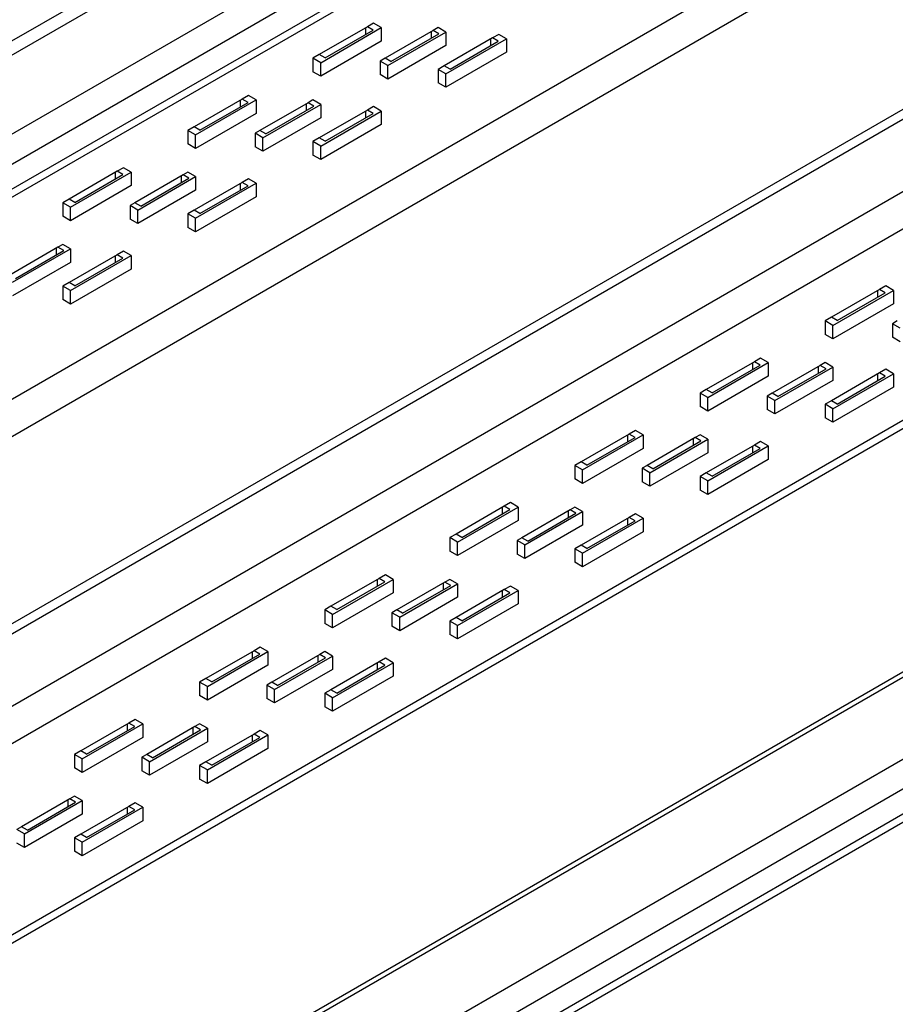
# Model space of a CAD drawing. Header units: inches. Extents: x 0.5 to 17.5, y 0.4 to 10.7.
# Tile 4 of 10: x 9.4 to 11.5, y 4.2 to 6.6. Entities that reach past the tile are written whole.
import ezdxf

# ---------------------------------------------------------------- set-up
doc = ezdxf.new("R2010")
doc.units = ezdxf.units.IN
doc.header["$MEASUREMENT"] = 0

msp = doc.modelspace()

# ---------------------------------------------------------------- linework, layer by layer
at = {"color": 7, "linetype": 'Continuous', "lineweight": 25}
for p, q in [((14.23938145, 9.38026359), (7.16831387, 5.29822287)), ((14.24403053, 9.34744154), (7.18097751, 5.2700278)), ((14.24403053, 9.15405438), (7.30377286, 5.14752872)), ((14.24403053, 9.08013387), (7.33013774, 5.08882851)), ((14.24403053, 9.01952643), (7.33013774, 5.02822107)), ((7.31839907, 5.00227642), (14.24403053, 9.00035829)), ((14.23938145, 8.50187485), (7.16831387, 4.41983423)), ((14.24403053, 8.41364951), (7.197131, 4.34556094)), ((14.24403053, 7.95529483), (7.197131, 3.8872063)), ((14.23938145, 7.9274387), (7.16831387, 3.84539818)), ((14.23938145, 7.75068199), (7.16831387, 3.66864147)), ((14.24403053, 7.66165044), (7.197131, 3.59356191)), ((14.24403053, 7.1934511), (7.197131, 3.12536234)), ((14.24403053, 7.1731429), (7.17311275, 3.09118901)), ((10.24804935, 6.60759089), (10.13019822, 6.53955692)), ((10.13373373, 6.51982706), (10.2822262, 6.6055499)), ((10.26337002, 6.61643532), (10.24804935, 6.60759089)), ((10.26219147, 6.59942683), (10.24804935, 6.60759089)), ((10.2822262, 6.6055499), (10.26337002, 6.61643532)), ((10.2822262, 6.6055499), (10.2822262, 6.57248741)), ((10.4212905, 6.60553333), (10.40936258, 6.59864745)), ((10.4401467, 6.59464785), (10.4212905, 6.60553333)), ((10.14434035, 6.53139281), (10.26219147, 6.59942683)), ((10.24333529, 6.60486957), (10.24333529, 6.58854141)), ((10.40936258, 6.59864745), (10.29151146, 6.53061344)), ((10.29843972, 6.51284214), (10.4401467, 6.59464785)), ((10.30565358, 6.52244938), (10.42350473, 6.5904834)), ((10.40464855, 6.59592609), (10.40464855, 6.57959792)), ((10.42350473, 6.5904834), (10.40936258, 6.59864745)), ((10.4401467, 6.59464785), (10.4401467, 6.56158536)), ((10.56978294, 6.58918854), (10.5544623, 6.58034415)), ((10.58863912, 6.57830312), (10.56978294, 6.58918854)), ((14.24403053, 6.57760963), (7.17311275, 2.49565569)), ((14.24403053, 6.56466728), (7.17770082, 2.48536177)), ((10.2822262, 6.57248741), (10.13373373, 6.48676457)), ((10.4401467, 6.56158536), (10.29843972, 6.47977965)), ((10.5544623, 6.58034415), (10.43661115, 6.51231014)), ((10.4401467, 6.49258028), (10.58863912, 6.57830312)), ((10.45075329, 6.50414603), (10.56860442, 6.57218005)), ((10.54974824, 6.57762279), (10.54974824, 6.56129462)), ((10.56860442, 6.57218005), (10.5544623, 6.58034415)), ((10.58863912, 6.57830312), (10.58863912, 6.54524063)), ((10.13019822, 6.53955692), (10.11487755, 6.53071248)), ((10.14434035, 6.53139281), (10.13019822, 6.53955692)), ((10.58863912, 6.54524063), (10.4401467, 6.45951779)), ((10.11487755, 6.53071248), (10.11487755, 6.49764999)), ((10.13373373, 6.51982706), (10.11487755, 6.53071248)), ((10.13373373, 6.48676457), (10.13373373, 6.51982706)), ((10.29151146, 6.53061344), (10.27958354, 6.52372761)), ((10.27958354, 6.52372761), (10.27958354, 6.49066512)), ((10.29843972, 6.51284214), (10.27958354, 6.52372761)), ((10.30565358, 6.52244938), (10.29151146, 6.53061344)), ((10.29843972, 6.47977965), (10.29843972, 6.51284214)), ((10.43661115, 6.51231014), (10.4212905, 6.5034657)), ((10.45075329, 6.50414603), (10.43661115, 6.51231014)), ((10.13373373, 6.48676457), (10.11487755, 6.49764999)), ((10.29843972, 6.47977965), (10.27958354, 6.49066512)), ((10.4212905, 6.5034657), (10.4212905, 6.47040321)), ((10.4401467, 6.49258028), (10.4212905, 6.5034657)), ((10.4401467, 6.45951779), (10.4401467, 6.49258028)), ((10.4401467, 6.45951779), (10.4212905, 6.47040321)), ((9.95695707, 6.43954691), (9.94163645, 6.43070247)), ((9.97581325, 6.42866148), (9.95695707, 6.43954691)), ((9.94163645, 6.43070247), (9.82378527, 6.36266845)), ((9.82732078, 6.34293859), (9.97581325, 6.42866148)), ((9.8379274, 6.35450439), (9.95577857, 6.42253841)), ((9.93692234, 6.4279811), (9.93692234, 6.41165294)), ((9.95577857, 6.42253841), (9.94163645, 6.43070247)), ((9.97581325, 6.42866148), (9.97581325, 6.39559894)), ((10.10294963, 6.42175904), (9.98509851, 6.35372502)), ((9.99202677, 6.33595372), (10.13373373, 6.41775943)), ((9.99924063, 6.34556096), (10.1170918, 6.41359493)), ((10.09823562, 6.41903767), (10.09823562, 6.40270955)), ((10.11487755, 6.42864486), (10.10294963, 6.42175904)), ((10.1170918, 6.41359493), (10.10294963, 6.42175904)), ((10.13373373, 6.41775943), (10.11487755, 6.42864486)), ((10.13373373, 6.41775943), (10.13373373, 6.38469694)), ((9.97581325, 6.39559894), (9.82732078, 6.3098761)), ((10.24804935, 6.40345569), (10.13019822, 6.33542172)), ((10.13373373, 6.31569186), (10.2822262, 6.4014147)), ((10.14434035, 6.32725766), (10.26219147, 6.39529163)), ((10.24333529, 6.40073437), (10.24333529, 6.38440616)), ((10.26337002, 6.41230012), (10.24804935, 6.40345569)), ((10.26219147, 6.39529163), (10.24804935, 6.40345569)), ((10.2822262, 6.4014147), (10.26337002, 6.41230012)), ((10.2822262, 6.4014147), (10.2822262, 6.36835221)), ((10.13373373, 6.38469694), (9.99202677, 6.30289123)), ((10.2822262, 6.36835221), (10.13373373, 6.28262937)), ((14.24403053, 6.36392244), (7.30413972, 2.35760875)), ((9.82378527, 6.36266845), (9.80846465, 6.35382406)), ((9.80846465, 6.35382406), (9.80846465, 6.32076158)), ((9.82732078, 6.34293859), (9.80846465, 6.35382406)), ((9.8379274, 6.35450439), (9.82378527, 6.36266845)), ((9.82732078, 6.3098761), (9.82732078, 6.34293859)), ((9.98509851, 6.35372502), (9.97317059, 6.34683919)), ((9.97317059, 6.34683919), (9.97317059, 6.31377671)), ((9.99202677, 6.33595372), (9.97317059, 6.34683919)), ((9.99924063, 6.34556096), (9.98509851, 6.35372502)), ((9.82732078, 6.3098761), (9.80846465, 6.32076158)), ((9.99202677, 6.30289123), (9.99202677, 6.33595372)), ((10.13019822, 6.33542172), (10.11487755, 6.32657723)), ((10.11487755, 6.32657723), (10.11487755, 6.29351474)), ((10.13373373, 6.31569186), (10.11487755, 6.32657723)), ((10.14434035, 6.32725766), (10.13019822, 6.33542172)), ((9.99202677, 6.30289123), (9.97317059, 6.31377671)), ((10.13373373, 6.28262937), (10.11487755, 6.29351474)), ((10.13373373, 6.28262937), (10.13373373, 6.31569186)), ((14.24403053, 6.29058203), (7.33013774, 2.29927638)), ((9.6352235, 6.2538141), (9.51737233, 6.18578003)), ((9.52090783, 6.16605017), (9.66940035, 6.25177301)), ((9.53151445, 6.17761598), (9.64936562, 6.24564995)), ((9.63050939, 6.25109268), (9.63050939, 6.23476457)), ((9.65054412, 6.26265849), (9.6352235, 6.2538141)), ((9.64936562, 6.24564995), (9.6352235, 6.2538141)), ((9.66940035, 6.25177301), (9.65054412, 6.26265849)), ((9.66940035, 6.25177301), (9.66940035, 6.21871052)), ((9.79653668, 6.24487057), (9.67868561, 6.1768366)), ((9.80846465, 6.25175649), (9.79653668, 6.24487057)), ((9.8106788, 6.23670651), (9.79653668, 6.24487057)), ((9.82732078, 6.24087101), (9.80846465, 6.25175649)), ((14.24403053, 6.22938284), (7.33013774, 2.23807719)), ((9.68561387, 6.1590653), (9.82732078, 6.24087101)), ((9.69282773, 6.16867254), (9.8106788, 6.23670651)), ((9.79182268, 6.24214925), (9.79182268, 6.22582113)), ((9.94163645, 6.22656727), (9.82378527, 6.1585333)), ((9.82732078, 6.24087101), (9.82732078, 6.20780852)), ((9.82732078, 6.13880344), (9.97581325, 6.22452628)), ((9.93692234, 6.22384595), (9.93692234, 6.20751774)), ((9.95695707, 6.23541165), (9.94163645, 6.22656727)), ((9.95577857, 6.21840321), (9.94163645, 6.22656727)), ((9.97581325, 6.22452628), (9.95695707, 6.23541165)), ((9.97581325, 6.22452628), (9.97581325, 6.19146379)), ((7.31839907, 2.21213275), (14.24403053, 6.21021461)), ((9.66940035, 6.21871052), (9.52090783, 6.13298768)), ((9.82732078, 6.20780852), (9.68561387, 6.12600281)), ((9.8379274, 6.15036914), (9.95577857, 6.21840321)), ((9.51737233, 6.18578003), (9.5020517, 6.17693565)), ((9.5020517, 6.17693565), (9.5020517, 6.14387316)), ((9.52090783, 6.16605017), (9.5020517, 6.17693565)), ((9.53151445, 6.17761598), (9.51737233, 6.18578003)), ((9.67868561, 6.1768366), (9.66675764, 6.16995078)), ((9.69282773, 6.16867254), (9.67868561, 6.1768366)), ((9.97581325, 6.19146379), (9.82732078, 6.10574095)), ((9.52090783, 6.13298768), (9.52090783, 6.16605017)), ((9.66675764, 6.16995078), (9.66675764, 6.13688829)), ((9.68561387, 6.1590653), (9.66675764, 6.16995078)), ((9.68561387, 6.12600281), (9.68561387, 6.1590653)), ((9.82378527, 6.1585333), (9.80846465, 6.14968881)), ((9.80846465, 6.14968881), (9.80846465, 6.11662632)), ((9.82732078, 6.13880344), (9.80846465, 6.14968881)), ((9.8379274, 6.15036914), (9.82378527, 6.1585333)), ((9.52090783, 6.13298768), (9.5020517, 6.14387316)), ((9.68561387, 6.12600281), (9.66675764, 6.13688829)), ((9.82732078, 6.10574095), (9.82732078, 6.13880344)), ((9.82732078, 6.10574095), (9.80846465, 6.11662632)), ((9.5020517, 6.07486807), (9.49012373, 6.06798215)), ((9.52090783, 6.0639826), (9.5020517, 6.07486807)), ((9.49012373, 6.06798215), (9.37227266, 5.99994818)), ((9.37920092, 5.98217688), (9.52090783, 6.0639826)), ((9.38641478, 5.99178412), (9.50426595, 6.05981809)), ((9.48540973, 6.06526083), (9.48540973, 6.04893262)), ((9.50426595, 6.05981809), (9.49012373, 6.06798215)), ((9.52090783, 6.0639826), (9.52090783, 6.03092011)), ((9.65054412, 6.05852324), (9.6352235, 6.04967885)), ((9.66940035, 6.04763786), (9.65054412, 6.05852324)), ((9.52090783, 6.03092011), (9.37920092, 5.94911439)), ((9.6352235, 6.04967885), (9.51737233, 5.98164488)), ((9.52090783, 5.96191502), (9.66940035, 6.04763786)), ((9.53151445, 5.97348073), (9.64936562, 6.04151479)), ((9.63050939, 6.04695753), (9.63050939, 6.03062932)), ((9.64936562, 6.04151479), (9.6352235, 6.04967885)), ((9.66940035, 6.04763786), (9.66940035, 6.01457537)), ((9.66940035, 6.01457537), (9.52090783, 5.92885253)), ((9.51737233, 5.98164488), (9.5020517, 5.9728004)), ((9.53151445, 5.97348073), (9.51737233, 5.98164488)), ((9.5020517, 5.9728004), (9.5020517, 5.93973791)), ((9.52090783, 5.96191502), (9.5020517, 5.9728004)), ((9.52090783, 5.92885253), (9.52090783, 5.96191502)), ((11.50251832, 5.96443844), (11.38466719, 5.89640447)), ((11.3882027, 5.87667461), (11.53669512, 5.96239745)), ((11.39880932, 5.88824031), (11.51666044, 5.95627438)), ((11.49780426, 5.96171712), (11.49780426, 5.94538891)), ((11.51783894, 5.97328283), (11.50251832, 5.96443844)), ((11.51666044, 5.95627438), (11.50251832, 5.96443844)), ((11.53669512, 5.96239745), (11.51783894, 5.97328283)), ((11.53669512, 5.96239745), (11.53669512, 5.92933496)), ((9.52090783, 5.92885253), (9.5020517, 5.93973791)), ((11.53669512, 5.92933496), (11.3882027, 5.84361212)), ((11.38466719, 5.89640447), (11.36934652, 5.88755998)), ((11.36934652, 5.88755998), (11.36934652, 5.8544975)), ((11.3882027, 5.87667461), (11.36934652, 5.88755998)), ((11.39880932, 5.88824031), (11.38466719, 5.89640447)), ((11.54598043, 5.88746103), (11.53405251, 5.88057511)), ((11.3882027, 5.84361212), (11.3882027, 5.87667461)), ((11.53405251, 5.88057511), (11.53405251, 5.84751262)), ((11.55290869, 5.86968974), (11.53405251, 5.88057511)), ((11.3882027, 5.84361212), (11.36934652, 5.8544975)), ((11.55290869, 5.83662725), (11.53405251, 5.84751262)), ((11.19610537, 5.78755002), (11.07825425, 5.71951605)), ((11.21142599, 5.79639441), (11.19610537, 5.78755002)), ((11.21024749, 5.77938596), (11.19610537, 5.78755002)), ((11.23028222, 5.78550903), (11.21142599, 5.79639441)), ((11.08178978, 5.69978619), (11.23028222, 5.78550903)), ((11.09239637, 5.7113519), (11.21024749, 5.77938596)), ((11.19139131, 5.7848287), (11.19139131, 5.76850049)), ((11.23028222, 5.78550903), (11.23028222, 5.75244654)), ((11.3574186, 5.77860659), (11.23956748, 5.71057252)), ((11.24649574, 5.69280132), (11.3882027, 5.77460693)), ((11.2537096, 5.70240846), (11.37156072, 5.77044253)), ((11.35270455, 5.77588517), (11.35270455, 5.75955705)), ((11.36934652, 5.78549241), (11.3574186, 5.77860659)), ((11.37156072, 5.77044253), (11.3574186, 5.77860659)), ((11.3882027, 5.77460693), (11.36934652, 5.78549241)), ((11.3882027, 5.77460693), (11.3882027, 5.74154444)), ((11.51783894, 5.76914767), (11.50251832, 5.76030329)), ((11.53669512, 5.7582622), (11.51783894, 5.76914767)), ((11.23028222, 5.75244654), (11.08178978, 5.6667237)), ((11.3882027, 5.74154444), (11.24649574, 5.65973883)), ((11.50251832, 5.76030329), (11.38466719, 5.69226922)), ((11.3882027, 5.67253936), (11.53669512, 5.7582622)), ((11.39880932, 5.68410516), (11.51666044, 5.75213913)), ((11.49780426, 5.75758187), (11.49780426, 5.74125375)), ((11.51666044, 5.75213913), (11.50251832, 5.76030329)), ((11.53669512, 5.7582622), (11.53669512, 5.72519971)), ((11.07825425, 5.71951605), (11.0629336, 5.71067157)), ((11.09239637, 5.7113519), (11.07825425, 5.71951605)), ((11.53669512, 5.72519971), (11.3882027, 5.63947687)), ((11.0629336, 5.71067157), (11.0629336, 5.67760908)), ((11.08178978, 5.69978619), (11.0629336, 5.71067157)), ((11.08178978, 5.6667237), (11.08178978, 5.69978619)), ((11.23956748, 5.71057252), (11.22763956, 5.7036867)), ((11.22763956, 5.7036867), (11.22763956, 5.67062421)), ((11.24649574, 5.69280132), (11.22763956, 5.7036867)), ((11.2537096, 5.70240846), (11.23956748, 5.71057252)), ((11.24649574, 5.65973883), (11.24649574, 5.69280132)), ((11.38466719, 5.69226922), (11.36934652, 5.68342483)), ((11.39880932, 5.68410516), (11.38466719, 5.69226922)), ((11.08178978, 5.6667237), (11.0629336, 5.67760908)), ((11.24649574, 5.65973883), (11.22763956, 5.67062421)), ((11.36934652, 5.68342483), (11.36934652, 5.65036234)), ((11.3882027, 5.67253936), (11.36934652, 5.68342483)), ((11.3882027, 5.63947687), (11.3882027, 5.67253936)), ((11.3882027, 5.63947687), (11.36934652, 5.65036234)), ((10.90501308, 5.61950599), (10.88969243, 5.6106616)), ((10.92386926, 5.60862061), (10.90501308, 5.61950599)), ((10.88969243, 5.6106616), (10.7718413, 5.54262753)), ((10.77537683, 5.52289777), (10.92386926, 5.60862061)), ((10.78598343, 5.53446357), (10.90383456, 5.60249754)), ((10.88497839, 5.60794028), (10.88497839, 5.59161207)), ((10.90383456, 5.60249754), (10.88969243, 5.6106616)), ((10.92386926, 5.60862061), (10.92386926, 5.57555812)), ((11.05100565, 5.60171817), (10.93315453, 5.5336841)), ((10.94008279, 5.5159128), (11.08178978, 5.59771851)), ((10.94729668, 5.52552014), (11.0651478, 5.59355411)), ((11.04629162, 5.59899675), (11.04629162, 5.58266864)), ((11.0629336, 5.60860399), (11.05100565, 5.60171817)), ((11.0651478, 5.59355411), (11.05100565, 5.60171817)), ((11.08178978, 5.59771851), (11.0629336, 5.60860399)), ((11.08178978, 5.59771851), (11.08178978, 5.56465603)), ((10.92386926, 5.57555812), (10.77537683, 5.48983518)), ((11.19610537, 5.58341487), (11.07825425, 5.5153809)), ((11.08178978, 5.49565094), (11.23028222, 5.58137388)), ((11.09239637, 5.50721674), (11.21024749, 5.57525071)), ((11.19139131, 5.58069355), (11.19139131, 5.56436524)), ((11.21142599, 5.59225925), (11.19610537, 5.58341487)), ((11.21024749, 5.57525071), (11.19610537, 5.58341487)), ((11.23028222, 5.58137388), (11.21142599, 5.59225925)), ((11.23028222, 5.58137388), (11.23028222, 5.54831129)), ((11.08178978, 5.56465603), (10.94008279, 5.48285041)), ((11.23028222, 5.54831129), (11.08178978, 5.46258855)), ((10.7718413, 5.54262753), (10.75652065, 5.53378324)), ((10.75652065, 5.53378324), (10.75652065, 5.50072066)), ((10.77537683, 5.52289777), (10.75652065, 5.53378324)), ((10.78598343, 5.53446357), (10.7718413, 5.54262753)), ((10.77537683, 5.48983518), (10.77537683, 5.52289777)), ((10.93315453, 5.5336841), (10.92122661, 5.52679828)), ((10.92122661, 5.52679828), (10.92122661, 5.49373588)), ((10.94008279, 5.5159128), (10.92122661, 5.52679828)), ((10.94729668, 5.52552014), (10.93315453, 5.5336841)), ((10.77537683, 5.48983518), (10.75652065, 5.50072066)), ((10.94008279, 5.48285041), (10.94008279, 5.5159128)), ((11.07825425, 5.5153809), (11.0629336, 5.50653641)), ((11.0629336, 5.50653641), (11.0629336, 5.47347383)), ((11.08178978, 5.49565094), (11.0629336, 5.50653641)), ((11.09239637, 5.50721674), (11.07825425, 5.5153809)), ((10.94008279, 5.48285041), (10.92122661, 5.49373588)), ((11.08178978, 5.46258855), (11.0629336, 5.47347383)), ((11.08178978, 5.46258855), (11.08178978, 5.49565094)), ((10.58327949, 5.43377318), (10.46542837, 5.36573921)), ((10.4689639, 5.34600925), (10.61745632, 5.43173219)), ((10.47957049, 5.35757506), (10.59742163, 5.42560903)), ((10.57856545, 5.43105186), (10.57856545, 5.41472375)), ((10.59860014, 5.44261767), (10.58327949, 5.43377318)), ((10.59742163, 5.42560903), (10.58327949, 5.43377318)), ((10.61745632, 5.43173219), (10.59860014, 5.44261767)), ((10.61745632, 5.43173219), (10.61745632, 5.39866961)), ((10.74459273, 5.42482975), (10.62674159, 5.35679578)), ((10.75652065, 5.43171557), (10.74459273, 5.42482975)), ((10.75873486, 5.41666559), (10.74459273, 5.42482975)), ((10.77537683, 5.4208301), (10.75652065, 5.43171557)), ((10.63366985, 5.33902448), (10.77537683, 5.4208301)), ((10.64088373, 5.34863162), (10.75873486, 5.41666559)), ((10.73987868, 5.42210843), (10.73987868, 5.40578012)), ((10.88969243, 5.40652635), (10.7718413, 5.33849238)), ((10.77537683, 5.4208301), (10.77537683, 5.3877677)), ((10.77537683, 5.31876262), (10.92386926, 5.40448536)), ((10.88497839, 5.40380503), (10.88497839, 5.38747692)), ((10.90501308, 5.41537083), (10.88969243, 5.40652635)), ((10.90383456, 5.39836239), (10.88969243, 5.40652635)), ((10.92386926, 5.40448536), (10.90501308, 5.41537083)), ((10.92386926, 5.40448536), (10.92386926, 5.37142297)), ((10.61745632, 5.39866961), (10.4689639, 5.31294686)), ((10.77537683, 5.3877677), (10.63366985, 5.30596189)), ((10.78598343, 5.33032823), (10.90383456, 5.39836239)), ((10.46542837, 5.36573921), (10.45010772, 5.35689473)), ((10.45010772, 5.35689473), (10.45010772, 5.32383234)), ((10.4689639, 5.34600925), (10.45010772, 5.35689473)), ((10.47957049, 5.35757506), (10.46542837, 5.36573921)), ((10.62674159, 5.35679578), (10.61481367, 5.34990996)), ((10.64088373, 5.34863162), (10.62674159, 5.35679578)), ((10.92386926, 5.37142297), (10.77537683, 5.28570003)), ((10.4689639, 5.31294686), (10.4689639, 5.34600925)), ((10.61481367, 5.34990996), (10.61481367, 5.31684737)), ((10.63366985, 5.33902448), (10.61481367, 5.34990996)), ((10.63366985, 5.30596189), (10.63366985, 5.33902448)), ((10.7718413, 5.33849238), (10.75652065, 5.3296479)), ((10.75652065, 5.3296479), (10.75652065, 5.2965855)), ((10.77537683, 5.31876262), (10.75652065, 5.3296479)), ((10.78598343, 5.33032823), (10.7718413, 5.33849238)), ((10.4689639, 5.31294686), (10.45010772, 5.32383234)), ((10.63366985, 5.30596189), (10.61481367, 5.31684737)), ((10.77537683, 5.28570003), (10.77537683, 5.31876262)), ((10.77537683, 5.28570003), (10.75652065, 5.2965855)), ((10.27686657, 5.25688467), (10.1590154, 5.1888507)), ((10.29218719, 5.26572915), (10.27686657, 5.25688467)), ((10.29100869, 5.24872071), (10.27686657, 5.25688467)), ((10.31104337, 5.25484368), (10.29218719, 5.26572915)), ((10.16255095, 5.16912093), (10.31104337, 5.25484368)), ((10.17315757, 5.18068674), (10.29100869, 5.24872071)), ((10.27215251, 5.25416335), (10.27215251, 5.23783523)), ((10.31104337, 5.25484368), (10.31104337, 5.22178128)), ((10.43817978, 5.24794123), (10.32032868, 5.17990726)), ((10.32725689, 5.16213596), (10.4689639, 5.24394177)), ((10.3344708, 5.1717433), (10.45232193, 5.23977727)), ((10.43346575, 5.24521991), (10.43346575, 5.2288918)), ((10.45010772, 5.25482705), (10.43817978, 5.24794123)), ((10.45232193, 5.23977727), (10.43817978, 5.24794123)), ((10.4689639, 5.24394177), (10.45010772, 5.25482705)), ((10.4689639, 5.24394177), (10.4689639, 5.21087919)), ((10.59860014, 5.23848232), (10.58327949, 5.22963803)), ((10.61745632, 5.22759704), (10.59860014, 5.23848232)), ((10.31104337, 5.22178128), (10.16255095, 5.13605835)), ((10.4689639, 5.21087919), (10.32725689, 5.12907357)), ((10.58327949, 5.22963803), (10.46542837, 5.16160406)), ((10.4689639, 5.1418741), (10.61745632, 5.22759704)), ((10.47957049, 5.1534399), (10.59742163, 5.22147387)), ((10.57856545, 5.22691671), (10.57856545, 5.2105884)), ((10.59742163, 5.22147387), (10.58327949, 5.22963803)), ((10.61745632, 5.22759704), (10.61745632, 5.19453445)), ((10.1590154, 5.1888507), (10.14369477, 5.18000641)), ((10.17315757, 5.18068674), (10.1590154, 5.1888507)), ((10.61745632, 5.19453445), (10.4689639, 5.10881151)), ((10.14369477, 5.18000641), (10.14369477, 5.14694382)), ((10.16255095, 5.16912093), (10.14369477, 5.18000641)), ((10.16255095, 5.13605835), (10.16255095, 5.16912093)), ((10.32032868, 5.17990726), (10.30840071, 5.17302144)), ((10.30840071, 5.17302144), (10.30840071, 5.13995905)), ((10.32725689, 5.16213596), (10.30840071, 5.17302144)), ((10.3344708, 5.1717433), (10.32032868, 5.17990726)), ((10.32725689, 5.12907357), (10.32725689, 5.16213596)), ((10.46542837, 5.16160406), (10.45010772, 5.15275957)), ((10.47957049, 5.1534399), (10.46542837, 5.16160406)), ((10.16255095, 5.13605835), (10.14369477, 5.14694382)), ((10.32725689, 5.12907357), (10.30840071, 5.13995905)), ((10.45010772, 5.15275957), (10.45010772, 5.11969699)), ((10.4689639, 5.1418741), (10.45010772, 5.15275957)), ((10.4689639, 5.10881151), (10.4689639, 5.1418741)), ((10.4689639, 5.10881151), (10.45010772, 5.11969699)), ((9.98577424, 5.08884083), (9.97045362, 5.07999634)), ((10.00463042, 5.07795535), (9.98577424, 5.08884083)), ((9.97045362, 5.07999634), (9.8526025, 5.01196237)), ((9.856138, 4.99223242), (10.00463042, 5.07795535)), ((9.86674462, 5.00379822), (9.98459574, 5.07183219)), ((9.96573956, 5.07727502), (9.96573956, 5.06094672)), ((9.98459574, 5.07183219), (9.97045362, 5.07999634)), ((10.00463042, 5.07795535), (10.00463042, 5.04489277)), ((10.13176685, 5.07105291), (10.01391573, 5.00301894)), ((10.02084399, 4.98524764), (10.16255095, 5.06705326)), ((10.02805785, 4.99485479), (10.14590898, 5.06288876)), ((10.1270528, 5.06833159), (10.1270528, 5.05200328)), ((10.14369477, 5.07793873), (10.13176685, 5.07105291)), ((10.14590898, 5.06288876), (10.13176685, 5.07105291)), ((10.16255095, 5.06705326), (10.14369477, 5.07793873)), ((10.16255095, 5.06705326), (10.16255095, 5.03399087)), ((10.00463042, 5.04489277), (9.856138, 4.95917002)), ((10.27686657, 5.05274951), (10.1590154, 4.98471554)), ((10.16255095, 4.96498558), (10.31104337, 5.05070852)), ((10.17315757, 4.97655139), (10.29100869, 5.04458555)), ((10.27215251, 5.05002819), (10.27215251, 5.03370008)), ((10.29218719, 5.061594), (10.27686657, 5.05274951)), ((10.29100869, 5.04458555), (10.27686657, 5.05274951)), ((10.31104337, 5.05070852), (10.29218719, 5.061594)), ((10.31104337, 5.05070852), (10.31104337, 5.01764613)), ((10.16255095, 5.03399087), (10.02084399, 4.95218506)), ((10.31104337, 5.01764613), (10.16255095, 4.93192319)), ((9.8526025, 5.01196237), (9.83728187, 5.00311789)), ((9.83728187, 5.00311789), (9.83728187, 4.9700555)), ((9.856138, 4.99223242), (9.83728187, 5.00311789)), ((9.86674462, 5.00379822), (9.8526025, 5.01196237)), ((9.856138, 4.95917002), (9.856138, 4.99223242)), ((10.01391573, 5.00301894), (10.00198781, 4.99613312)), ((10.00198781, 4.99613312), (10.00198781, 4.96307053)), ((10.02084399, 4.98524764), (10.00198781, 4.99613312)), ((10.02805785, 4.99485479), (10.01391573, 5.00301894)), ((9.856138, 4.95917002), (9.83728187, 4.9700555)), ((10.02084399, 4.95218506), (10.02084399, 4.98524764)), ((10.1590154, 4.98471554), (10.14369477, 4.97587106)), ((10.14369477, 4.97587106), (10.14369477, 4.94280867)), ((10.16255095, 4.96498558), (10.14369477, 4.97587106)), ((10.17315757, 4.97655139), (10.1590154, 4.98471554)), ((10.02084399, 4.95218506), (10.00198781, 4.96307053)), ((10.16255095, 4.93192319), (10.14369477, 4.94280867)), ((10.16255095, 4.93192319), (10.16255095, 4.96498558)), ((9.66404072, 4.90310783), (9.54618955, 4.83507386)), ((9.54972505, 4.8153441), (9.69821747, 4.90106684)), ((9.56033167, 4.8269099), (9.67818284, 4.89494387)), ((9.65932661, 4.90038651), (9.65932661, 4.88405839)), ((9.67936134, 4.91195231), (9.66404072, 4.90310783)), ((9.67818284, 4.89494387), (9.66404072, 4.90310783)), ((9.69821747, 4.90106684), (9.67936134, 4.91195231)), ((9.69821747, 4.90106684), (9.69821747, 4.86800445)), ((9.82535391, 4.89416439), (9.70750273, 4.82613042)), ((9.83728187, 4.90105022), (9.82535391, 4.89416439)), ((9.83949603, 4.88600043), (9.82535391, 4.89416439)), ((9.856138, 4.89016494), (9.83728187, 4.90105022)), ((9.71443099, 4.80835913), (9.856138, 4.89016494)), ((9.72164495, 4.81796627), (9.83949603, 4.88600043)), ((9.8206399, 4.89144307), (9.8206399, 4.87511496)), ((9.97045362, 4.87586119), (9.8526025, 4.80782703)), ((9.856138, 4.89016494), (9.856138, 4.85710235)), ((9.856138, 4.78809726), (10.00463042, 4.8738202)), ((9.96573956, 4.87313968), (9.96573956, 4.85681156)), ((9.98577424, 4.88470548), (9.97045362, 4.87586119)), ((9.98459574, 4.86769704), (9.97045362, 4.87586119)), ((10.00463042, 4.8738202), (9.98577424, 4.88470548)), ((10.00463042, 4.8738202), (10.00463042, 4.84075761)), ((9.69821747, 4.86800445), (9.54972505, 4.78228151)), ((9.856138, 4.85710235), (9.71443099, 4.77529674)), ((9.86674462, 4.79966307), (9.98459574, 4.86769704)), ((9.54618955, 4.83507386), (9.53086893, 4.82622957)), ((9.53086893, 4.82622957), (9.53086893, 4.79316698)), ((9.54972505, 4.8153441), (9.53086893, 4.82622957)), ((9.56033167, 4.8269099), (9.54618955, 4.83507386)), ((9.70750273, 4.82613042), (9.69557486, 4.8192446)), ((9.72164495, 4.81796627), (9.70750273, 4.82613042)), ((10.00463042, 4.84075761), (9.856138, 4.75503468)), ((9.54972505, 4.78228151), (9.54972505, 4.8153441)), ((9.69557486, 4.8192446), (9.69557486, 4.78618201)), ((9.71443099, 4.80835913), (9.69557486, 4.8192446)), ((9.71443099, 4.77529674), (9.71443099, 4.80835913)), ((9.8526025, 4.80782703), (9.83728187, 4.79898274)), ((9.83728187, 4.79898274), (9.83728187, 4.76592015)), ((9.856138, 4.78809726), (9.83728187, 4.79898274)), ((9.86674462, 4.79966307), (9.8526025, 4.80782703)), ((9.54972505, 4.78228151), (9.53086893, 4.79316698)), ((9.71443099, 4.77529674), (9.69557486, 4.78618201)), ((9.856138, 4.75503468), (9.856138, 4.78809726)), ((9.856138, 4.75503468), (9.83728187, 4.76592015)), ((9.51894096, 4.71727607), (9.40108988, 4.6492421)), ((9.40801814, 4.63147081), (9.54972505, 4.71327642)), ((9.415232, 4.64107795), (9.53308308, 4.70911192)), ((9.51422695, 4.71455475), (9.51422695, 4.69822644)), ((9.53086893, 4.7241619), (9.51894096, 4.71727607)), ((9.53308308, 4.70911192), (9.51894096, 4.71727607)), ((9.54972505, 4.71327642), (9.53086893, 4.7241619)), ((9.54972505, 4.71327642), (9.54972505, 4.68021403)), ((9.67936134, 4.70781716), (9.66404072, 4.69897267)), ((9.69821747, 4.69693169), (9.67936134, 4.70781716)), ((9.54972505, 4.68021403), (9.40801814, 4.59840822)), ((9.66404072, 4.69897267), (9.54618955, 4.63093871)), ((9.54972505, 4.61120875), (9.69821747, 4.69693169)), ((9.56033167, 4.62277455), (9.67818284, 4.69080872)), ((9.65932661, 4.69625136), (9.65932661, 4.67992324)), ((9.67818284, 4.69080872), (9.66404072, 4.69897267)), ((9.69821747, 4.69693169), (9.69821747, 4.6638691)), ((9.69821747, 4.6638691), (9.54972505, 4.57814636)), ((9.40108988, 4.6492421), (9.38916191, 4.64235608)), ((9.40801814, 4.63147081), (9.38916191, 4.64235608)), ((9.415232, 4.64107795), (9.40108988, 4.6492421)), ((9.40801814, 4.59840822), (9.40801814, 4.63147081)), ((9.54618955, 4.63093871), (9.53086893, 4.62209422)), ((9.56033167, 4.62277455), (9.54618955, 4.63093871)), ((9.40801814, 4.59840822), (9.38916191, 4.60929369)), ((9.53086893, 4.62209422), (9.53086893, 4.58903183)), ((9.54972505, 4.61120875), (9.53086893, 4.62209422)), ((9.54972505, 4.57814636), (9.54972505, 4.61120875)), ((9.54972505, 4.57814636), (9.53086893, 4.58903183))]:
    msp.add_line(p, q, dxfattribs=at)

doc.saveas('drawing.dxf')
